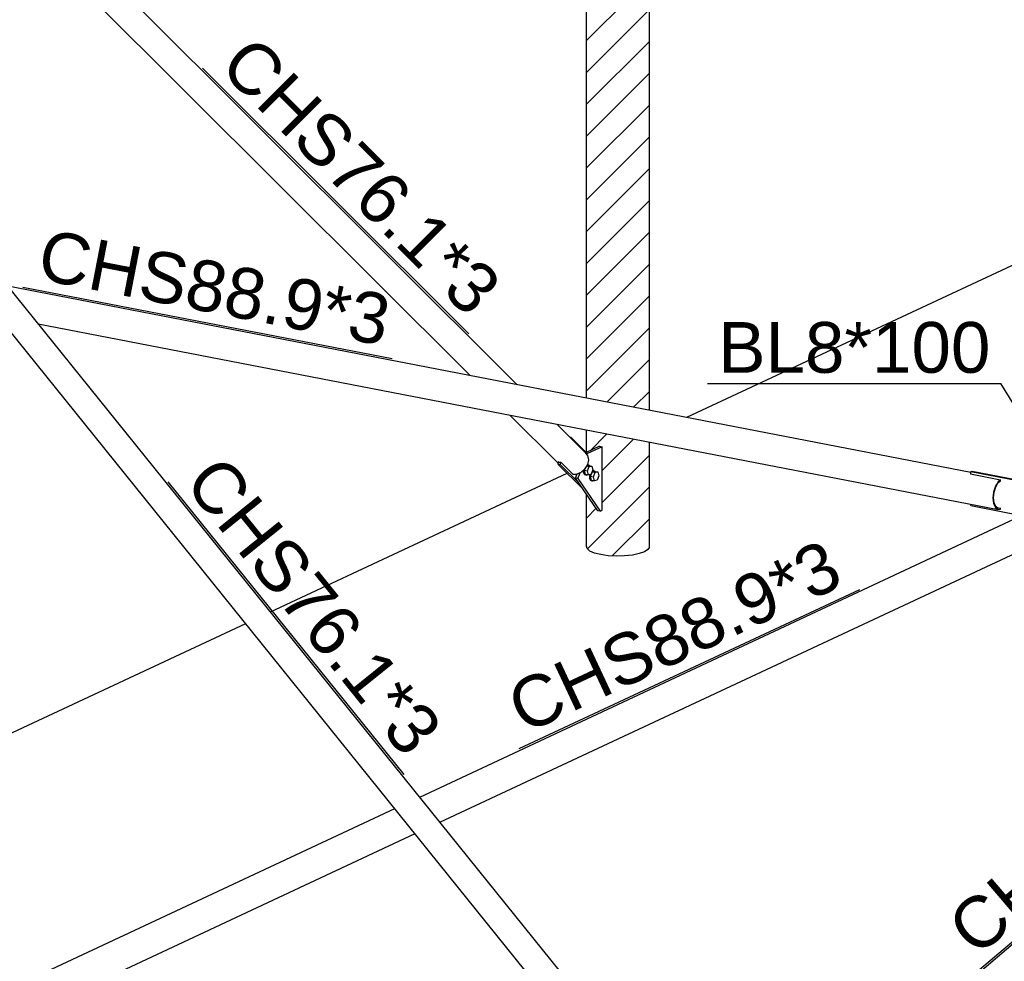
# Model space of a CAD drawing. Header units: millimetres. Extents: x 0 to 142951, y 0 to 27942.
# Tile 15 of 70: x 38104 to 40882, y 7201 to 9858. Entities that reach past the tile are written whole.
import ezdxf

# ---------------------------------------------------------------- set-up
doc = ezdxf.new("R2010")
doc.units = ezdxf.units.MM
doc.styles.add('Arial', font='ARIAL.TTF', dxfattribs={"height": 0.2})

# ---------------------------------------------------------------- blocks, each defined once
blk = doc.blocks.new('Part-65738 - 51816')
at = {"color": 7}
for p, q in [((38008, 9134.5), (38019.4, 9142.5)), ((38019.4, 9142.5), (38025.7, 9146)), ((38075.7, 9083.9), (38025.7, 9146)), ((38036.4, 9148.8), (38037.1, 9148.1)), ((39995.4, 6718), (38037.1, 9148.1)), ((37979.9, 9107.9), (37986.6, 9115.8)), ((37986.6, 9115.8), (37996.5, 9125.1)), ((37996.5, 9125.1), (38008, 9134.5)), ((37977.3, 9102.7), (37979.9, 9107.9)), ((39935.6, 6672.6), (37977.3, 9102.7)), ((38075.7, 9083.9), (38079, 9085.8)), ((38078.7, 9085.6), (38078.7, 9085.6)), ((38079, 9085.8), (38081.1, 9086.4)), ((38081.1, 9086.4), (38080.4, 9087.4)), ((39937.1, 6779.9), (39933.9, 6778)), ((39983.9, 6715.9), (39933.9, 6778)), ((39934.3, 6777.5), (39935.4, 6778.1)), ((39935.4, 6778.1), (39935.7, 6778.2)), ((39937.4, 6780), (39937.1, 6779.9)), ((39954.8, 6695), (39944.9, 6685.7)), ((39946.5, 6686.5), (39955.6, 6695)), ((39966.3, 6704.4), (39954.8, 6695)), ((39955.6, 6695), (39966.2, 6703.7)), ((39966.2, 6703.7), (39976.7, 6711)), ((39977.7, 6712.4), (39966.3, 6704.4)), ((39976.7, 6711), (39982.2, 6714.2)), ((39983.9, 6715.9), (39977.7, 6712.4)), ((39982.2, 6714.2), (39983.9, 6715.9)), ((39995.4, 6718), (39994.6, 6718.7)), ((39995.3, 6717.8), (39995.4, 6718)), ((39938.1, 6677.8), (39935.6, 6672.6)), ((39935.6, 6672.6), (39937.5, 6670.9)), ((39937.5, 6670.9), (39941.6, 6672.2)), ((39937.9, 6674.4), (39940.3, 6679.2)), ((39939.7, 6672.8), (39937.9, 6674.4)), ((39944.9, 6685.7), (39938.1, 6677.8)), ((39943.3, 6674), (39939.7, 6672.8)), ((39939.8, 6678.3), (39943.3, 6674)), ((39940.3, 6679.2), (39946.5, 6686.5)), ((39943.3, 6674), (39941.6, 6672.2))]:
    blk.add_line(p, q, dxfattribs=at)
blk = doc.blocks.new('Part-65739 - 51816')
at = {"color": 7}
for p, q in [((42133.3, 8299.1), (42183.3, 8341.8)), ((42179.3, 8337.9), (42177.3, 8328)), ((42183.3, 8341.8), (42179.3, 8337.9)), ((42179.6, 8326.9), (42181.5, 8335.9)), ((42181.5, 8335.9), (42185.1, 8339.4)), ((42185.1, 8339.4), (42183.3, 8341.8)), ((42177.3, 8328), (42179.9, 8316)), ((42182, 8315.7), (42179.6, 8326.9)), ((42179.9, 8316), (42186.6, 8303.4)), ((42188.2, 8304.2), (42182, 8315.7)), ((40277.3, 6714.1), (42134.3, 8300.1)), ((42133.3, 8299.1), (42134.3, 8300.1)), ((42175.6, 8239), (42225.6, 8281.7)), ((42186.6, 8303.4), (42196.5, 8292.3)), ((42197.3, 8294), (42188.2, 8304.2)), ((42196.5, 8292.3), (42208, 8284.4)), ((42207.9, 8286.7), (42197.3, 8294)), ((42218.4, 8283.4), (42207.9, 8286.7)), ((42208, 8284.4), (42219.4, 8280.8)), ((42223.9, 8284.2), (42218.4, 8283.4)), ((42219.4, 8280.8), (42225.6, 8281.7)), ((42225.6, 8281.7), (42223.9, 8284.2)), ((40320.7, 6652.4), (42177.7, 8238.4)), ((42175.6, 8239), (42177.1, 8239.2)), ((40225.1, 6669.3), (40275.1, 6712)), ((40275.1, 6712), (40277.3, 6714.1)), ((40221, 6665.3), (40225.1, 6669.3)), ((40219, 6655.5), (40221, 6665.3)), ((40221.6, 6643.4), (40219, 6655.5)), ((40228.4, 6630.9), (40221.6, 6643.4)), ((40267.4, 6609.2), (40317.4, 6651.9)), ((40317.4, 6651.9), (40320.7, 6652.4)), ((40238.2, 6619.8), (40228.4, 6630.9)), ((40249.7, 6611.9), (40238.2, 6619.8)), ((40261.1, 6608.3), (40249.7, 6611.9)), ((40267.4, 6609.2), (40261.1, 6608.3))]:
    blk.add_line(p, q, dxfattribs=at)
blk = doc.blocks.new('Part-65747 - 51816')
at = {"color": 7}
for p, q in [((39232.7, 7664.5), (40911, 8449.1)), ((40910, 8444.1), (40911, 8444.5)), ((40910, 8444.1), (40913.8, 8444.2)), ((40913.8, 8444.2), (40917.6, 8442.6)), ((40917.6, 8442.6), (40972.2, 8468.1)), ((40972.2, 8468.1), (40982.8, 8463.7)), ((40982.8, 8463.7), (40994.9, 8452.2)), ((40994.9, 8452.2), (41003, 8436.9)), ((41003, 8436.9), (41005.8, 8420.1)), ((41005.8, 8420.1), (41003, 8404.4)), ((40994.9, 8392.2), (40982.8, 8385.4)), ((41003, 8404.4), (40994.9, 8392.2)), ((39289.6, 7593.8), (40982.8, 8385.4)), ((38000.2, 7088.3), (39162.7, 7631.8)), ((37986.2, 6984.5), (39219.6, 7561.1)), ((37951.3, 7055.9), (38006, 7081.4)), ((37951.3, 7053), (37951.3, 7055.9)), ((37961.9, 7051.5), (37951.3, 7055.9)), ((38005, 7081.8), (38006, 7081.4)), ((37951.3, 7053), (37960.9, 7049)), ((37960.9, 7049), (37972.2, 7038.3)), ((37974, 7039.9), (37961.9, 7051.5)), ((37972.2, 7038.3), (37979.8, 7024)), ((37982.1, 7024.6), (37974, 7039.9)), ((37979.8, 7024), (37982.4, 7008.3)), ((37982.4, 7008.3), (37979.8, 6993.7)), ((37984.9, 7007.8), (37982.1, 7024.6)), ((37982.1, 6992.2), (37984.9, 7007.8)), ((37975, 6986.7), (37975.2, 6986.8)), ((37979.8, 6993.7), (37975.1, 6986.7)), ((37978.1, 6986.1), (37982.1, 6992.2))]:
    blk.add_line(p, q, dxfattribs=at)
blk = doc.blocks.new('Part-65848 - 51816')
at = {"color": 7}
for p, q in [((36735.6, 9321.2), (36740.9, 9337.4)), ((36740.9, 9337.4), (36748.7, 9350.2)), ((36748.7, 9350.2), (36755.4, 9355.8)), ((36755.4, 9355.8), (36840.4, 9339.3)), ((36840.4, 9339.3), (36842.8, 9341.3)), ((36842.8, 9341.3), (36845.2, 9341.6)), ((36844.1, 9343.9), (37753, 9168.1)), ((36844.1, 9341.8), (36845.2, 9341.6)), ((36733.8, 9304.1), (36735.6, 9321.2)), ((36735.6, 9288.8), (36733.8, 9304.1)), ((36740.9, 9277.4), (36735.6, 9288.8)), ((36748.7, 9271.9), (36740.9, 9277.4)), ((36748.7, 9271.9), (37753, 9077.6)), ((38070.4, 9106.7), (40787.4, 8581.2)), ((37930.6, 9043.3), (38042.7, 9021.6)), ((38156.8, 8999.5), (40864.5, 8475.8)), ((40786.3, 8576.1), (40787.4, 8577)), ((40786.3, 8576.1), (40871.2, 8559.7)), ((40871.2, 8559.7), (40864.5, 8554.2)), ((40865.1, 8551.8), (40871.2, 8556.8)), ((40871.2, 8556.8), (40871.2, 8559.7)), ((40856.7, 8541.3), (40851.5, 8525.1)), ((40853, 8524.7), (40857.8, 8539.8)), ((40864.5, 8554.2), (40856.7, 8541.3)), ((40857.8, 8539.8), (40865.1, 8551.8)), ((40851.5, 8525.1), (40849.6, 8508)), ((40849.6, 8508), (40851.5, 8492.7)), ((40851.3, 8508.8), (40853, 8524.7)), ((40853, 8494.5), (40851.3, 8508.8)), ((40851.5, 8492.7), (40856.7, 8481.4)), ((40857.8, 8483.9), (40853, 8494.5)), ((40856.7, 8481.4), (40864.5, 8475.8)), ((40865.1, 8478.8), (40857.8, 8483.9)), ((40861.4, 8481.4), (40871.2, 8479.5)), ((40864.5, 8475.8), (40871.2, 8476.6)), ((40871.2, 8479.5), (40865.1, 8478.8)), ((40871.2, 8476.6), (40871.2, 8479.5))]:
    blk.add_line(p, q, dxfattribs=at)
blk = doc.blocks.new('Part-65851 - 51816')
at = {"color": 7}
for p, q in [((40787.4, 8582.2), (40791.7, 8584.3)), ((40791.7, 8584.3), (40943.1, 8555)), ((40938.8, 8553), (40787.4, 8582.2)), ((40787.4, 8575.9), (40787.4, 8582.2)), ((40943.1, 8555), (40938.8, 8553)), ((40938.8, 8553), (40938.8, 8463.4)), ((40943.1, 8465.4), (40943.1, 8555)), ((40787.4, 8486.9), (40787.4, 8490.7)), ((40787.4, 8486.9), (40930, 8459.3))]:
    blk.add_line(p, q, dxfattribs=at)
blk = doc.blocks.new('Part-65946 - 51816')
at = {"color": 7}
for p, q in [((39621.8, 10838.5), (39676.5, 10864)), ((39676.5, 10864), (39687, 10859.6)), ((38279.6, 10220.5), (39615.2, 10845)), ((39614.3, 10839.9), (39615.2, 10840.4)), ((39614.3, 10839.9), (39618.1, 10840.1)), ((39618.1, 10840.1), (39621.8, 10838.5)), ((39687, 10859.6), (39699.1, 10848.1)), ((39699.1, 10848.1), (39707.2, 10832.8)), ((39707.2, 10832.8), (39710.1, 10816)), ((39710.1, 10816), (39707.2, 10800.3)), ((36690.4, 9380.4), (39687, 10781.3)), ((39699.1, 10788.1), (39687, 10781.3)), ((39707.2, 10800.3), (39699.1, 10788.1)), ((36704.5, 9484.2), (38058.4, 10117.1)), ((36655.6, 9451.7), (36710.2, 9477.3)), ((36709.3, 9477.7), (36710.2, 9477.3)), ((36655.6, 9448.9), (36655.6, 9451.7)), ((36666.1, 9447.3), (36655.6, 9451.7)), ((36655.6, 9448.9), (36665.1, 9444.9)), ((36665.1, 9444.9), (36676.4, 9434.1)), ((36678.2, 9435.8), (36666.1, 9447.3)), ((36676.4, 9434.1), (36684, 9419.8)), ((36686.3, 9420.5), (36678.2, 9435.8)), ((36684, 9419.8), (36686.7, 9404.2)), ((36689.2, 9403.7), (36686.3, 9420.5)), ((36684, 9389.6), (36679.3, 9382.5)), ((36686.7, 9404.2), (36684, 9389.6)), ((36686.3, 9388), (36689.2, 9403.7)), ((36679.2, 9382.6), (36679.4, 9382.7)), ((36682.3, 9382), (36686.3, 9388))]:
    blk.add_line(p, q, dxfattribs=at)
blk = doc.blocks.new('Part-66002 - 51816')
at = {"color": 7}
for p, q in [((38277.2, 10048), (38278.2, 10050.7)), ((38291.1, 10034.1), (38277.2, 10048)), ((38277.2, 10048), (38283.7, 10045.1)), ((38285.6, 10047.4), (38278.2, 10050.7)), ((38283.7, 10045.1), (38290.6, 10036.5)), ((38285.6, 10047.4), (39507, 8828.9)), ((38293.1, 10038.1), (38285.6, 10047.4)), ((38290.6, 10036.5), (38293.1, 10025.1)), ((38295.8, 10025.7), (38293.1, 10038.1)), ((38283.8, 10001.1), (38273.5, 9992.1)), ((38274.5, 9989.9), (38285.7, 9999.6)), ((38290.7, 10012.6), (38283.8, 10001.1)), ((38285.7, 9999.6), (38293.2, 10012.2)), ((38293.1, 10025.1), (38290.7, 10012.6)), ((38293.2, 10012.2), (38295.8, 10025.7)), ((38252.6, 9984.4), (38253.6, 9987)), ((38252.6, 9984.4), (38261.3, 9984.5)), ((38286.3, 9950.7), (38252.6, 9984.4)), ((38261.3, 9987.2), (38253.6, 9987)), ((38273.5, 9992.1), (38261.3, 9987.2)), ((38261.3, 9984.5), (38274.5, 9989.9)), ((38279.5, 9946.7), (39374.1, 8854.6)), ((38284.8, 9950.7), (38286.3, 9950.7)), ((39486.6, 8742.3), (39623.2, 8606.1)), ((39619.5, 8716.6), (39698.4, 8638)), ((39698.4, 8638), (39705.9, 8628.6)), ((39705.9, 8628.6), (39708.6, 8616.2)), ((39708.6, 8616.2), (39706, 8602.7)), ((39623.3, 8610.1), (39624.3, 8609.1)), ((39627.1, 8608.4), (39623.3, 8610.1)), ((39631.7, 8608.5), (39627.1, 8608.4)), ((39631.7, 8608.5), (39665.4, 8574.9)), ((39698.5, 8590.1), (39687.3, 8580.4)), ((39706, 8602.7), (39698.5, 8590.1)), ((39674.1, 8575), (39665.4, 8574.9)), ((39687.3, 8580.4), (39674.1, 8575))]:
    blk.add_line(p, q, dxfattribs=at)
blk = doc.blocks.new('Part-66006 - 51816')
at = {"color": 7}
for p, q in [((39740.4, 8654.3), (39700.3, 8635.6)), ((39747.2, 8653), (39706.1, 8633.8)), ((39740.4, 8654.3), (39747.2, 8653)), ((39747.2, 8473.7), (39747.2, 8653)), ((39706.1, 8633.8), (39700.9, 8634.8)), ((39704.6, 8630.1), (39706.1, 8633.8)), ((39672.3, 8564.3), (39676.8, 8576.1)), ((39679, 8563), (39672.3, 8564.3)), ((39735, 8472.5), (39672.3, 8564.3)), ((39679, 8563), (39685.3, 8579.6)), ((39679, 8563), (39741.8, 8471.2)), ((39741.8, 8471.2), (39735, 8472.5)), ((39741.8, 8471.2), (39747.2, 8473.7))]:
    blk.add_line(p, q, dxfattribs=at)
blk = doc.blocks.new('Part-66009 - 51816')
at = {"color": 7}
for p, q in [((39655.7, 8680.5), (39658.9, 8679.9)), ((39658.2, 8678), (39658.9, 8679.9)), ((39658.9, 8679.9), (39702.4, 8636.5)), ((39624.5, 8609.6), (39622.5, 8604.2)), ((39622.5, 8604.2), (39693.2, 8533.7)), ((39622.5, 8604.2), (39629.2, 8602.9)), ((39629.2, 8602.9), (39631.3, 8608.5)), ((39629.2, 8602.9), (39681.7, 8550.6)), ((39693.2, 8533.7), (39693.2, 8533.7))]:
    blk.add_line(p, q, dxfattribs=at)
blk = doc.blocks.new('Bolt-66014 - 51816')
at = {"color": 7}
for p, q in [((39695.2, 8579.7), (39694.8, 8586.9)), ((39697.3, 8586.4), (39698.1, 8589.7)), ((39697.7, 8579.2), (39697.3, 8586.4)), ((39697.9, 8586.5), (39700.8, 8594)), ((39700.5, 8575.3), (39697.9, 8586.5)), ((39697.9, 8586.5), (39706.3, 8584.9)), ((39703.6, 8598.7), (39711.1, 8597.3)), ((39703.9, 8599.1), (39710.1, 8600.1)), ((39705.4, 8601.7), (39706.7, 8602.5)), ((39705.9, 8602.6), (39706.7, 8602.5)), ((39706.3, 8584.9), (39711.1, 8597.3)), ((39708.9, 8573.7), (39706.3, 8584.9)), ((39706.7, 8602.5), (39710.5, 8601.2)), ((39710.1, 8600.1), (39718.5, 8598.5)), ((39710.5, 8601.2), (39711.1, 8599.9)), ((39711.1, 8597.3), (39718.5, 8598.5)), ((39721.1, 8587.3), (39716.3, 8574.9)), ((39718.5, 8598.5), (39721.1, 8587.3)), ((39726.7, 8583.5), (39719.4, 8582.3)), ((39719.7, 8583.6), (39723.3, 8585.9)), ((39720.7, 8586.3), (39720.8, 8586.4)), ((39720.8, 8586.4), (39723.3, 8585.9)), ((39723.3, 8585.9), (39727.1, 8584.6)), ((39726.7, 8583.5), (39735.2, 8581.9)), ((39727.1, 8584.6), (39727.7, 8583.3)), ((39695.2, 8579.7), (39697.6, 8574.8)), ((39697.6, 8574.8), (39701.4, 8573.5)), ((39700.1, 8574.3), (39697.7, 8579.2)), ((39703.9, 8573), (39700.1, 8574.3)), ((39700.5, 8575.3), (39708.9, 8573.7)), ((39701.4, 8573.5), (39703.9, 8573)), ((39706, 8574.3), (39703.9, 8573)), ((39716.3, 8574.9), (39708.9, 8573.7)), ((39712.4, 8574.3), (39711.4, 8570.3)), ((39711.4, 8570.3), (39711.8, 8563.1)), ((39711.8, 8563.1), (39714.2, 8558.2)), ((39714, 8569.8), (39715.1, 8574.7)), ((39714.3, 8562.6), (39714, 8569.8)), ((39714.2, 8558.2), (39718.1, 8556.9)), ((39716.8, 8557.7), (39714.3, 8562.6)), ((39714.6, 8569.9), (39719.4, 8582.3)), ((39717.2, 8558.7), (39714.6, 8569.9)), ((39714.6, 8569.9), (39723, 8568.3)), ((39720.6, 8556.4), (39716.8, 8557.7)), ((39717.2, 8558.7), (39725.6, 8557.1)), ((39718.1, 8556.9), (39720.6, 8556.4)), ((39719.4, 8582.3), (39727.8, 8580.7)), ((39722.6, 8557.7), (39720.6, 8556.4)), ((39723, 8568.3), (39727.8, 8580.7)), ((39725.6, 8557.1), (39723, 8568.3)), ((39733, 8558.3), (39725.6, 8557.1)), ((39727.8, 8580.7), (39735.2, 8581.9)), ((39737.7, 8570.7), (39733, 8558.3)), ((39735.2, 8581.9), (39737.7, 8570.7))]:
    blk.add_line(p, q, dxfattribs=at)
blk = doc.blocks.new('Part-73437 - 51816')
at = {"color": 7}
for p, q in [((39986.8, 8736.1), (40998.9, 9209.2)), ((38811.8, 8186.7), (39648.7, 8578)), ((37930.6, 7774.8), (38741.8, 8154))]:
    blk.add_line(p, q, dxfattribs=at)
blk = doc.blocks.new('Mark-67745 - 51816')
at = {"color": 136}
blk.add_line((38522.1, 8554.2), (39187.7, 7728.3), dxfattribs=at)
at = {"color": 30, "style": 'Arial'}
blk.add_text('CHS76.1*3', height=143.26, rotation=308.8635, dxfattribs=at).set_placement((38564.3, 8549.7))
blk = doc.blocks.new('Mark-67814 - 51816')
at = {"color": 136}
for p in [(40044.9, 8831.6), (41108.9, 8446)]:
    blk.add_line(p, (40872.5, 8831.6), dxfattribs=at)
at = {"color": 30, "style": 'Arial'}
blk.add_text('BL8*100', height=143.26, dxfattribs=at).set_placement((40074.9, 8861.6))
blk = doc.blocks.new('Mark-67817 - 51816')
at = {"color": 136}
blk.add_line((38113.4, 9103.5), (39154.9, 8902.1), dxfattribs=at)
at = {"color": 30, "style": 'Arial'}
blk.add_text('CHS88.9*3', height=143.26, rotation=349.0508, dxfattribs=at).set_placement((38148.6, 9127.3))
blk = doc.blocks.new('Mark-67915 - 51816')
at = {"color": 136}
blk.add_line((38620, 9720.8), (39371, 8971.6), dxfattribs=at)
at = {"color": 30, "style": 'Arial'}
blk.add_text('CHS76.1*3', height=143.26, rotation=315.0686, dxfattribs=at).set_placement((38662.5, 9720.9))
blk = doc.blocks.new('Mark-67746 - 51816')
at = {"color": 136}
blk.add_line((40799.8, 7167), (41606.4, 7855.9), dxfattribs=at)
at = {"color": 30, "style": 'Arial'}
blk.add_text('CHS76.1*3', height=143.26, rotation=40.5024, dxfattribs=at).set_placement((40803.1, 7209.3))
blk = doc.blocks.new('Mark-67754 - 51816')
at = {"color": 136}
blk.add_line((39513, 7801.1), (40474, 8250.3), dxfattribs=at)
at = {"color": 30, "style": 'Arial'}
blk.add_text('CHS88.9*3', height=143.26, rotation=25.0554, dxfattribs=at).set_placement((39527.5, 7840.9))

msp = doc.modelspace()

# ---------------------------------------------------------------- hatches: boundary and pattern name
h = msp.add_hatch()
h.set_pattern_fill('ANSI31', color=96, scale=20, style=0)
h.paths.add_polyline_path([(39880.7, 8756.6), (39880.7, 10806.1), (39876.6, 10806.9), (39873.3, 10807.5), (39869.7, 10807.9), (39866.6, 10807.7), (39865.9, 10807.7), (39862.8, 10807), (39859.8, 10806), (39857.4, 10805.1), (39851.7, 10803.9), (39836.5, 10800.7), (39833.2, 10800.4), (39815.2, 10798.4), (39812.6, 10798.2), (39810.8, 10798.1), (39792, 10797.6), (39787.2, 10797.5), (39775.7, 10798.2), (39762.2, 10798.9), (39756.9, 10799.6), (39742.2, 10801.7), (39742.2, 10801.4), (39740.5, 10800.6), (39727.6, 10794.5), (39719.1, 10790.6), (39712.9, 10787.6), (39705, 10784), (39703.1, 10783.1), (39703.1, 8791), (39705, 8790.6), (39712.9, 8789.1), (39715.6, 8788.5), (39719.1, 8787.9), (39727.6, 8786.2), (39734.6, 8784.9), (39743.8, 8783.1), (39764.8, 8779), (39787.6, 8774.6), (39795.6, 8773.1), (39815.2, 8769.3), (39833.2, 8765.8), (39851.7, 8762.2), (39866.7, 8759.3), (39866.8, 8759.3), (39868.2, 8759), (39876.6, 8757.4)])
h = msp.add_hatch()
h.set_pattern_fill('ANSI31', color=96, scale=20, style=0)
h.paths.add_polyline_path([(39764.8, 8345.5), (39787.6, 8344.3), (39810.8, 8344.9), (39832.6, 8347.2), (39851.7, 8351.2), (39866.7, 8356.5), (39876.6, 8362.8), (39880.7, 8369.7), (39880.7, 8666.1), (39876.6, 8666.9), (39868.2, 8668.5), (39866.6, 8668.8), (39859.8, 8670.1), (39848.4, 8672.3), (39833.2, 8675.3), (39832.6, 8675.4), (39810.8, 8679.6), (39792.8, 8683.1), (39775.7, 8686.4), (39756.9, 8690), (39740.5, 8693.2), (39727.6, 8695.7), (39726.1, 8696), (39719.1, 8697.4), (39715.6, 8698), (39712.9, 8698.6), (39705, 8700.1), (39703.1, 8700.5), (39703.1, 8636.9), (39705, 8637.8), (39712.9, 8641.4), (39715.6, 8642.7), (39719.1, 8644.4), (39726.1, 8647.6), (39740.4, 8654.3), (39740.7, 8654.3), (39743.8, 8653.7), (39747.2, 8653), (39747.2, 8473.7), (39741.8, 8471.2), (39735, 8472.5), (39726.1, 8485.6), (39719.1, 8495.8), (39715.6, 8501), (39712.9, 8504.9), (39705, 8516.4), (39703.1, 8519.2), (39703.1, 8372.3), (39705, 8365.3), (39712.9, 8358.7), (39726.1, 8353), (39743.8, 8348.5)])

# ---------------------------------------------------------------- linework, layer by layer
at = {"color": 96}
for p, q in [((39880.7, 8756.6), (39880.7, 10806.1)), ((39703.1, 8791), (39703.1, 10783.1)), ((39703.1, 8636.9), (39703.1, 8700.5)), ((39880.7, 8369.7), (39880.7, 8666.1)), ((39703.1, 8372.3), (39703.1, 8519.2)), ((39705, 8365.3), (39703.1, 8372.3)), ((39712.9, 8358.7), (39705, 8365.3)), ((39876.6, 8362.8), (39866.7, 8356.5)), ((39880.7, 8369.7), (39876.6, 8362.8)), ((39726.1, 8353), (39712.9, 8358.7)), ((39743.8, 8348.5), (39726.1, 8353)), ((39764.8, 8345.5), (39743.8, 8348.5)), ((39787.6, 8344.3), (39764.8, 8345.5)), ((39810.8, 8344.9), (39787.6, 8344.3)), ((39832.6, 8347.2), (39810.8, 8344.9)), ((39851.7, 8351.2), (39832.6, 8347.2)), ((39866.7, 8356.5), (39851.7, 8351.2))]:
    msp.add_line(p, q, dxfattribs=at)

# ---------------------------------------------------------------- block references
for name in ['Part-65946 - 51816', 'Part-73437 - 51816', 'Part-66002 - 51816', 'Mark-67915 - 51816', 'Part-65848 - 51816', 'Mark-67817 - 51816', 'Part-65738 - 51816', 'Mark-67814 - 51816', 'Part-66009 - 51816', 'Mark-67745 - 51816', 'Part-66006 - 51816', 'Bolt-66014 - 51816', 'Part-65851 - 51816', 'Part-65747 - 51816', 'Mark-67754 - 51816', 'Part-65739 - 51816', 'Mark-67746 - 51816']:
    msp.add_blockref(name, (0, 0))

doc.saveas('drawing.dxf')
